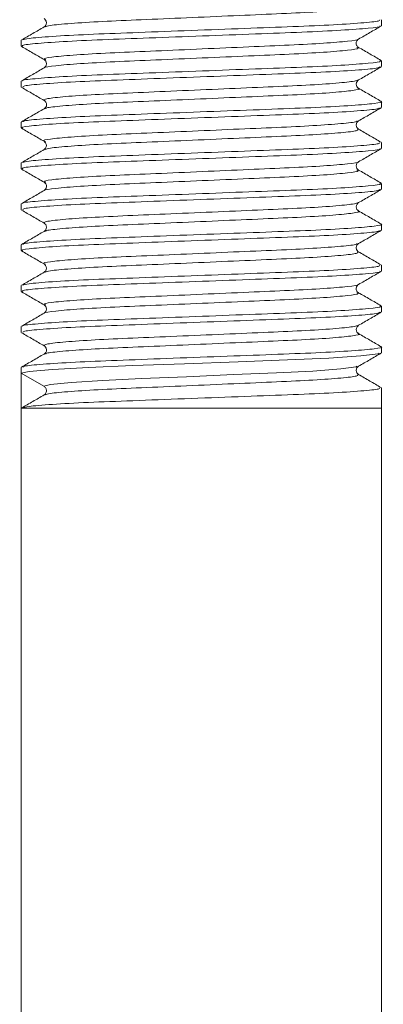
# Model space of a CAD drawing. Header units: millimetres. Extents: x 0 to 210, y 0 to 297.
# Tile 15 of 24: x 108 to 115, y 190 to 210. Entities that reach past the tile are written whole.
import ezdxf

# ---------------------------------------------------------------- set-up
doc = ezdxf.new("R2010")
doc.units = ezdxf.units.MM

msp = doc.modelspace()

# ---------------------------------------------------------------- linework, layer by layer
at = {"color": 179, "linetype": 'Continuous', "lineweight": 15}
for p, q in [((115.284, 210.215), (115.284, 210.334)), ((107.951, 209.918), (107.951, 209.798)), ((115.284, 209.381), (115.284, 209.501)), ((107.951, 209.084), (107.951, 208.965)), ((115.284, 208.548), (115.284, 208.668)), ((107.951, 208.251), (107.951, 208.131)), ((115.284, 207.715), (115.284, 207.834)), ((107.951, 207.418), (107.951, 207.298)), ((115.284, 206.881), (115.284, 207.001)), ((107.951, 206.584), (107.951, 206.465)), ((115.284, 206.048), (115.284, 206.168)), ((107.951, 205.751), (107.951, 205.631)), ((115.284, 205.215), (115.284, 205.334)), ((107.951, 204.918), (107.951, 204.798)), ((115.284, 204.381), (115.284, 204.501)), ((107.951, 204.084), (107.951, 203.965)), ((114.864, 203.484), (114.215, 203.443)), ((115.222, 203.525), (114.864, 203.484)), ((115.241, 203.54), (115.222, 203.525)), ((115.284, 203.548), (115.284, 203.668)), ((110.222, 203.287), (109.322, 203.251)), ((111.274, 203.327), (110.222, 203.287)), ((112.37, 203.368), (111.274, 203.327)), ((113.37, 203.406), (112.37, 203.368)), ((114.215, 203.443), (113.37, 203.406)), ((107.951, 203.251), (107.951, 203.131)), ((108.111, 203.169), (107.951, 203.132)), ((107.951, 203.132), (108.409, 202.868)), ((107.951, 202.419), (107.951, 203.132)), ((108.585, 203.211), (108.111, 203.169)), ((109.322, 203.251), (108.585, 203.211)), ((112.276, 203.104), (111.317, 203.062)), ((113.151, 203.142), (112.276, 203.104)), ((113.891, 203.178), (113.151, 203.142)), ((114.459, 203.22), (113.891, 203.178)), ((114.772, 203.26), (114.459, 203.22)), ((114.787, 203.275), (114.772, 203.26)), ((108.549, 202.905), (108.409, 202.868)), ((108.964, 202.947), (108.549, 202.905)), ((109.609, 202.987), (108.964, 202.947)), ((110.397, 203.022), (109.609, 202.987)), ((111.317, 203.062), (110.397, 203.022)), ((115.284, 202.418), (115.284, 202.834)), ((107.951, 202.418), (107.951, 202.408)), ((107.951, 202.418), (107.951, 144.048)), ((107.951, 202.418), (115.284, 202.418)), ((115.284, 202.418), (107.951, 202.418)), ((115.284, 144.048), (115.284, 202.418))]:
    msp.add_line(p, q, dxfattribs=at)
for points, knots in [([(114.806, 210.607), (114.81, 210.597), (114.818, 210.574), (114.495, 210.535), (113.932, 210.493), (113.169, 210.457), (112.275, 210.419), (111.315, 210.377), (110.388, 210.337), (109.568, 210.302), (108.927, 210.262), (108.517, 210.223), (108.462, 210.2), (108.438, 210.191)], [0, 0, 0, 0, 0.080666, 0.175541, 0.270969, 0.362883, 0.455676, 0.551322, 0.645642, 0.736705, 0.831259, 0.926836, 1, 1, 1, 1]), ([(107.981, 209.925), (108.008, 209.935), (108.071, 209.958), (108.542, 209.997), (109.276, 210.038), (110.212, 210.073), (111.271, 210.113), (112.369, 210.155), (113.39, 210.193), (114.263, 210.229), (114.903, 210.271), (115.254, 210.307), (115.251, 210.327), (115.25, 210.334)], [0, 0, 0, 0, 0.076832, 0.174283, 0.270692, 0.363544, 0.459714, 0.557235, 0.65185, 0.745569, 0.842868, 0.939604, 1, 1, 1, 1]), ([(108.416, 210.359), (108.426, 210.352), (108.443, 210.341), (108.469, 210.287), (108.456, 210.223), (108.429, 210.2), (108.416, 210.19)], [0, 0, 0, 0, 0.361867, 0.63051, 0.834251, 1, 1, 1, 1]), ([(108.416, 210.19), (108.34, 210.146), (108.187, 210.058), (108.034, 209.969), (107.957, 209.925)], [0, 0, 0, 0, 0.49995, 1, 1, 1, 1]), ([(115.252, 210.215), (115.261, 210.211), (115.3, 210.195), (115.051, 210.165), (114.509, 210.123), (113.699, 210.084), (112.721, 210.048), (111.64, 210.007), (110.556, 209.966), (109.572, 209.93), (108.754, 209.891), (108.2, 209.85), (107.94, 209.818), (107.976, 209.802), (107.985, 209.798)], [0, 0, 0, 0, 0.028344, 0.122161, 0.217928, 0.31145, 0.402901, 0.498094, 0.593372, 0.684936, 0.778287, 0.874045, 0.968016, 1, 1, 1, 1]), ([(114.819, 209.942), (114.896, 209.986), (115.049, 210.075), (115.202, 210.163), (115.278, 210.207)], [0, 0, 0, 0, 0.499949, 1, 1, 1, 1]), ([(114.81, 209.942), (114.812, 209.941), (114.833, 209.928), (114.616, 209.9), (114.15, 209.858), (113.439, 209.82), (112.584, 209.784), (111.637, 209.743), (110.688, 209.701), (109.827, 209.666), (109.113, 209.627), (108.623, 209.585), (108.389, 209.551), (108.432, 209.532), (108.448, 209.525)], [0, 0, 0, 0, 0.006817, 0.100642, 0.19642, 0.289951, 0.381407, 0.476611, 0.571899, 0.663469, 0.756829, 0.852597, 0.946576, 1, 1, 1, 1]), ([(114.819, 209.774), (114.813, 209.778), (114.798, 209.788), (114.781, 209.81), (114.769, 209.838), (114.768, 209.869), (114.776, 209.897), (114.801, 209.933), (114.811, 209.938), (114.819, 209.942)], [0, 0, 0, 0, 0.047431, 0.101102, 0.165033, 0.247724, 0.360433, 0.515009, 1, 1, 1, 1]), ([(107.957, 209.791), (108.034, 209.747), (108.187, 209.658), (108.34, 209.57), (108.416, 209.525)], [0, 0, 0, 0, 0.500051, 1, 1, 1, 1]), ([(114.787, 209.774), (114.803, 209.768), (114.85, 209.749), (114.626, 209.716), (114.147, 209.674), (113.44, 209.635), (112.583, 209.599), (111.637, 209.558), (110.688, 209.517), (109.828, 209.481), (109.11, 209.442), (108.633, 209.401), (108.408, 209.372), (108.428, 209.359), (108.43, 209.357)], [0, 0, 0, 0, 0.049716, 0.143542, 0.239321, 0.332853, 0.424311, 0.519517, 0.614806, 0.706377, 0.799738, 0.895508, 0.989489, 1, 1, 1, 1]), ([(115.278, 209.508), (115.202, 209.553), (115.049, 209.641), (114.896, 209.73), (114.819, 209.774)], [0, 0, 0, 0, 0.50005, 1, 1, 1, 1]), ([(107.976, 209.092), (107.973, 209.093), (107.949, 209.107), (108.206, 209.136), (108.753, 209.178), (109.572, 209.217), (110.555, 209.252), (111.64, 209.294), (112.721, 209.335), (113.699, 209.37), (114.509, 209.409), (115.051, 209.451), (115.3, 209.482), (115.261, 209.498), (115.252, 209.501)], [0, 0, 0, 0, 0.01357, 0.109328, 0.206907, 0.302035, 0.39534, 0.49243, 0.589435, 0.682625, 0.777926, 0.875516, 0.971116, 1, 1, 1, 1]), ([(108.416, 209.525), (108.428, 209.517), (108.45, 209.499), (108.468, 209.441), (108.45, 209.383), (108.428, 209.366), (108.416, 209.357)], [0, 0, 0, 0, 0.2485577, 0.5000021, 0.7514444, 1, 1, 1, 1]), ([(108.416, 209.357), (108.34, 209.313), (108.187, 209.224), (108.034, 209.136), (107.957, 209.092)], [0, 0, 0, 0, 0.4999495, 1, 1, 1, 1]), ([(115.251, 209.374), (115.228, 209.364), (115.173, 209.342), (114.717, 209.303), (113.993, 209.263), (113.063, 209.228), (112.007, 209.188), (110.909, 209.146), (109.884, 209.108), (109.003, 209.072), (108.353, 209.03), (107.987, 208.993), (107.984, 208.973), (107.983, 208.965)], [0, 0, 0, 0, 0.072965, 0.170372, 0.266906, 0.359785, 0.455819, 0.553373, 0.648181, 0.741743, 0.83898, 0.935822, 1, 1, 1, 1]), ([(114.819, 209.109), (114.896, 209.153), (115.049, 209.241), (115.202, 209.33), (115.278, 209.374)], [0, 0, 0, 0, 0.499949, 1, 1, 1, 1]), ([(114.795, 209.108), (114.774, 209.099), (114.726, 209.077), (114.33, 209.039), (113.697, 208.998), (112.882, 208.963), (111.959, 208.923), (110.998, 208.882), (110.1, 208.843), (109.33, 208.807), (108.758, 208.766), (108.422, 208.726), (108.424, 208.703), (108.425, 208.692)], [0, 0, 0, 0, 0.0693504, 0.1648849, 0.2595625, 0.3506523, 0.4448389, 0.5405171, 0.6335004, 0.7252606, 0.8206274, 0.9156079, 1, 1, 1, 1]), ([(114.819, 208.941), (114.807, 208.95), (114.78, 208.972), (114.767, 209.035), (114.791, 209.089), (114.809, 209.102), (114.819, 209.109)], [0, 0, 0, 0, 0.1775598, 0.3890928, 0.65763, 1, 1, 1, 1]), ([(107.957, 208.958), (108.034, 208.913), (108.187, 208.825), (108.34, 208.736), (108.416, 208.692)], [0, 0, 0, 0, 0.50005, 1, 1, 1, 1]), ([(114.797, 208.941), (114.808, 208.938), (114.873, 208.923), (114.725, 208.896), (114.34, 208.854), (113.694, 208.814), (112.883, 208.779), (111.959, 208.739), (110.998, 208.697), (110.1, 208.659), (109.329, 208.623), (108.764, 208.581), (108.458, 208.547), (108.451, 208.529), (108.449, 208.524)], [0, 0, 0, 0, 0.0193178, 0.1116138, 0.2072026, 0.3019343, 0.3930759, 0.4873161, 0.5830489, 0.6760851, 0.7678976, 0.8633187, 0.9583533, 1, 1, 1, 1]), ([(115.278, 208.675), (115.202, 208.719), (115.049, 208.808), (114.896, 208.896), (114.819, 208.94)], [0, 0, 0, 0, 0.500051, 1, 1, 1, 1]), ([(115.241, 208.54), (115.24, 208.535), (115.238, 208.518), (114.899, 208.484), (114.264, 208.442), (113.39, 208.406), (112.369, 208.368), (111.272, 208.326), (110.212, 208.286), (109.279, 208.251), (108.532, 208.211), (108.079, 208.169), (107.901, 208.142), (107.971, 208.126), (107.984, 208.124)], [0, 0, 0, 0, 0.040324, 0.135233, 0.230699, 0.322654, 0.41548, 0.511162, 0.605521, 0.696622, 0.791211, 0.886825, 0.979305, 1, 1, 1, 1]), ([(108.416, 208.524), (108.34, 208.479), (108.187, 208.391), (108.034, 208.303), (107.957, 208.258)], [0, 0, 0, 0, 0.499949, 1, 1, 1, 1]), ([(107.995, 208.259), (107.997, 208.264), (108.005, 208.283), (108.356, 208.317), (109.003, 208.358), (109.884, 208.394), (110.909, 208.433), (112.007, 208.474), (113.064, 208.514), (113.991, 208.549), (114.728, 208.59), (115.167, 208.632), (115.337, 208.658), (115.266, 208.673), (115.255, 208.675)], [0, 0, 0, 0, 0.044104, 0.139111, 0.234505, 0.326293, 0.419305, 0.51501, 0.609223, 0.700342, 0.795047, 0.890608, 0.98288, 1, 1, 1, 1]), ([(108.416, 208.692), (108.424, 208.689), (108.434, 208.684), (108.459, 208.648), (108.468, 208.62), (108.467, 208.592), (108.46, 208.572), (108.452, 208.556), (108.437, 208.538), (108.423, 208.528), (108.416, 208.524)], [0, 0, 0, 0, 0.497329, 0.652418, 0.762711, 0.841326, 0.873115, 0.901737, 0.953199, 1, 1, 1, 1]), ([(114.819, 208.275), (114.896, 208.32), (115.049, 208.408), (115.202, 208.497), (115.278, 208.541)], [0, 0, 0, 0, 0.49995, 1, 1, 1, 1]), ([(107.957, 208.124), (108.034, 208.08), (108.187, 207.991), (108.34, 207.903), (108.416, 207.859)], [0, 0, 0, 0, 0.50005, 1, 1, 1, 1]), ([(114.787, 208.275), (114.787, 208.27), (114.784, 208.253), (114.489, 208.22), (113.934, 208.178), (113.169, 208.142), (112.276, 208.104), (111.315, 208.062), (110.388, 208.022), (109.571, 207.987), (108.918, 207.947), (108.521, 207.905), (108.365, 207.877), (108.428, 207.861), (108.441, 207.858)], [0, 0, 0, 0, 0.037827, 0.132765, 0.228261, 0.320242, 0.413095, 0.508807, 0.603195, 0.694321, 0.788938, 0.884582, 0.977089, 1, 1, 1, 1]), ([(114.806, 208.107), (114.81, 208.097), (114.818, 208.074), (114.495, 208.035), (113.932, 207.993), (113.169, 207.957), (112.276, 207.919), (111.315, 207.877), (110.389, 207.837), (109.568, 207.802), (108.927, 207.762), (108.517, 207.723), (108.462, 207.7), (108.438, 207.691)], [0, 0, 0, 0, 0.080589, 0.175463, 0.270893, 0.362812, 0.455602, 0.551248, 0.645572, 0.736635, 0.831188, 0.926767, 1, 1, 1, 1]), ([(114.82, 208.107), (114.808, 208.116), (114.785, 208.133), (114.767, 208.191), (114.785, 208.249), (114.808, 208.267), (114.82, 208.276)], [0, 0, 0, 0, 0.248386, 0.500012, 0.751626, 1, 1, 1, 1]), ([(115.278, 207.842), (115.202, 207.886), (115.049, 207.974), (114.896, 208.063), (114.819, 208.107)], [0, 0, 0, 0, 0.500051, 1, 1, 1, 1]), ([(115.252, 207.715), (115.261, 207.711), (115.301, 207.695), (115.051, 207.665), (114.51, 207.623), (113.7, 207.584), (112.722, 207.548), (111.64, 207.507), (110.556, 207.466), (109.573, 207.43), (108.755, 207.391), (108.2, 207.35), (107.94, 207.318), (107.976, 207.302), (107.985, 207.298)], [0, 0, 0, 0, 0.028282, 0.122096, 0.217863, 0.311388, 0.402837, 0.498029, 0.593309, 0.684874, 0.778223, 0.87398, 0.967953, 1, 1, 1, 1]), ([(107.981, 207.425), (108.008, 207.435), (108.071, 207.458), (108.543, 207.497), (109.276, 207.538), (110.213, 207.573), (111.272, 207.613), (112.369, 207.655), (113.39, 207.693), (114.263, 207.729), (114.903, 207.771), (115.254, 207.807), (115.251, 207.827), (115.25, 207.834)], [0, 0, 0, 0, 0.076902, 0.174354, 0.270759, 0.363611, 0.459783, 0.557303, 0.651914, 0.745635, 0.842936, 0.939668, 1, 1, 1, 1]), ([(108.416, 207.859), (108.427, 207.85), (108.45, 207.832), (108.468, 207.775), (108.45, 207.717), (108.427, 207.699), (108.416, 207.69)], [0, 0, 0, 0, 0.2483314, 0.5000074, 0.751676, 1, 1, 1, 1]), ([(114.819, 207.442), (114.896, 207.486), (115.049, 207.575), (115.202, 207.663), (115.278, 207.708)], [0, 0, 0, 0, 0.49995, 1, 1, 1, 1]), ([(108.416, 207.69), (108.34, 207.646), (108.187, 207.558), (108.034, 207.469), (107.957, 207.425)], [0, 0, 0, 0, 0.499949, 1, 1, 1, 1]), ([(114.81, 207.442), (114.812, 207.441), (114.833, 207.428), (114.616, 207.4), (114.15, 207.358), (113.439, 207.32), (112.584, 207.284), (111.637, 207.243), (110.689, 207.201), (109.828, 207.166), (109.113, 207.127), (108.623, 207.085), (108.389, 207.051), (108.432, 207.032), (108.448, 207.025)], [0, 0, 0, 0, 0.006829, 0.100649, 0.196425, 0.289956, 0.381409, 0.476609, 0.571897, 0.663467, 0.756822, 0.852588, 0.946568, 1, 1, 1, 1]), ([(114.819, 207.274), (114.808, 207.282), (114.785, 207.3), (114.767, 207.358), (114.785, 207.416), (114.808, 207.433), (114.819, 207.442)], [0, 0, 0, 0, 0.248484, 0.499985, 0.7515, 1, 1, 1, 1]), ([(107.957, 207.291), (108.034, 207.247), (108.187, 207.158), (108.34, 207.07), (108.416, 207.025)], [0, 0, 0, 0, 0.50005, 1, 1, 1, 1]), ([(114.787, 207.274), (114.803, 207.268), (114.85, 207.249), (114.627, 207.216), (114.147, 207.174), (113.44, 207.135), (112.584, 207.099), (111.638, 207.058), (110.689, 207.017), (109.828, 206.981), (109.111, 206.942), (108.633, 206.901), (108.408, 206.872), (108.428, 206.859), (108.43, 206.857)], [0, 0, 0, 0, 0.0496526, 0.1434733, 0.2392498, 0.332782, 0.4242357, 0.5194366, 0.6147246, 0.7062954, 0.7996507, 0.8954174, 0.9893979, 1, 1, 1, 1]), ([(115.278, 207.008), (115.202, 207.053), (115.049, 207.141), (114.896, 207.23), (114.819, 207.274)], [0, 0, 0, 0, 0.50005, 1, 1, 1, 1]), ([(107.976, 206.592), (107.973, 206.593), (107.949, 206.607), (108.206, 206.636), (108.753, 206.678), (109.573, 206.717), (110.556, 206.752), (111.64, 206.794), (112.722, 206.835), (113.7, 206.87), (114.51, 206.909), (115.051, 206.951), (115.301, 206.982), (115.261, 206.998), (115.252, 207.001)], [0, 0, 0, 0, 0.01366, 0.109418, 0.206995, 0.302116, 0.395421, 0.49251, 0.589511, 0.682697, 0.777998, 0.875585, 0.97118, 1, 1, 1, 1]), ([(108.416, 207.025), (108.429, 207.015), (108.459, 206.991), (108.469, 206.925), (108.441, 206.872), (108.425, 206.863), (108.416, 206.857)], [0, 0, 0, 0, 0.1434277, 0.3316482, 0.6013702, 1, 1, 1, 1]), ([(108.416, 206.857), (108.34, 206.813), (108.187, 206.724), (108.034, 206.636), (107.957, 206.592)], [0, 0, 0, 0, 0.49995, 1, 1, 1, 1]), ([(115.251, 206.874), (115.228, 206.864), (115.173, 206.842), (114.717, 206.803), (113.994, 206.763), (113.064, 206.728), (112.008, 206.688), (110.91, 206.646), (109.884, 206.608), (109.004, 206.572), (108.353, 206.53), (107.987, 206.493), (107.984, 206.473), (107.983, 206.465)], [0, 0, 0, 0, 0.072925, 0.170328, 0.266862, 0.359739, 0.455768, 0.55332, 0.648128, 0.741685, 0.838918, 0.93576, 1, 1, 1, 1]), ([(114.819, 206.609), (114.896, 206.653), (115.049, 206.741), (115.202, 206.83), (115.278, 206.874)], [0, 0, 0, 0, 0.49995, 1, 1, 1, 1]), ([(114.795, 206.608), (114.774, 206.599), (114.726, 206.577), (114.33, 206.539), (113.697, 206.498), (112.883, 206.463), (111.959, 206.423), (110.998, 206.382), (110.101, 206.344), (109.331, 206.307), (108.758, 206.266), (108.422, 206.226), (108.424, 206.203), (108.425, 206.192)], [0, 0, 0, 0, 0.0693122, 0.164844, 0.2595219, 0.3506105, 0.4447929, 0.5404697, 0.6334544, 0.7252103, 0.8205741, 0.9155546, 1, 1, 1, 1]), ([(114.819, 206.441), (114.807, 206.45), (114.782, 206.469), (114.767, 206.53), (114.788, 206.585), (114.808, 206.601), (114.819, 206.609)], [0, 0, 0, 0, 0.211491, 0.443901, 0.708048, 1, 1, 1, 1]), ([(107.957, 206.458), (108.034, 206.413), (108.187, 206.325), (108.34, 206.236), (108.416, 206.192)], [0, 0, 0, 0, 0.500051, 1, 1, 1, 1]), ([(114.797, 206.441), (114.809, 206.438), (114.873, 206.423), (114.725, 206.396), (114.34, 206.354), (113.695, 206.314), (112.884, 206.279), (111.959, 206.239), (110.998, 206.197), (110.101, 206.159), (109.329, 206.123), (108.764, 206.081), (108.458, 206.047), (108.451, 206.03), (108.449, 206.024)], [0, 0, 0, 0, 0.0191977, 0.1114997, 0.2070973, 0.3018404, 0.3929918, 0.4872391, 0.5829819, 0.6760306, 0.7678498, 0.8632793, 0.9583252, 1, 1, 1, 1]), ([(115.278, 206.175), (115.202, 206.219), (115.049, 206.308), (114.896, 206.396), (114.819, 206.44)], [0, 0, 0, 0, 0.5000505, 1, 1, 1, 1]), ([(107.995, 205.759), (107.997, 205.765), (108.005, 205.783), (108.356, 205.817), (109.003, 205.858), (109.885, 205.894), (110.91, 205.933), (112.008, 205.974), (113.064, 206.014), (113.991, 206.049), (114.728, 206.09), (115.168, 206.132), (115.337, 206.158), (115.266, 206.173), (115.255, 206.175)], [0, 0, 0, 0, 0.044128, 0.139147, 0.234549, 0.326344, 0.419368, 0.515083, 0.609304, 0.700433, 0.795149, 0.890719, 0.982997, 1, 1, 1, 1]), ([(108.416, 206.192), (108.428, 206.183), (108.45, 206.166), (108.468, 206.108), (108.45, 206.05), (108.428, 206.032), (108.416, 206.024)], [0, 0, 0, 0, 0.248557, 0.499996, 0.751439, 1, 1, 1, 1]), ([(115.241, 206.04), (115.24, 206.035), (115.238, 206.018), (114.9, 205.984), (114.265, 205.942), (113.391, 205.906), (112.37, 205.868), (111.273, 205.827), (110.213, 205.786), (109.279, 205.751), (108.533, 205.711), (108.08, 205.669), (107.901, 205.642), (107.971, 205.626), (107.984, 205.624)], [0, 0, 0, 0, 0.040271, 0.13518, 0.230648, 0.322608, 0.415432, 0.511115, 0.605478, 0.69658, 0.791168, 0.886784, 0.979269, 1, 1, 1, 1]), ([(108.416, 206.024), (108.34, 205.98), (108.187, 205.891), (108.034, 205.803), (107.957, 205.758)], [0, 0, 0, 0, 0.4999496, 1, 1, 1, 1]), ([(114.819, 205.775), (114.896, 205.82), (115.049, 205.908), (115.202, 205.997), (115.278, 206.041)], [0, 0, 0, 0, 0.499949, 1, 1, 1, 1]), ([(114.787, 205.775), (114.787, 205.77), (114.784, 205.753), (114.49, 205.72), (113.934, 205.678), (113.169, 205.642), (112.276, 205.604), (111.316, 205.562), (110.389, 205.522), (109.571, 205.487), (108.918, 205.447), (108.521, 205.405), (108.365, 205.377), (108.428, 205.361), (108.441, 205.358)], [0, 0, 0, 0, 0.0377704, 0.1327084, 0.2282066, 0.3201917, 0.4130435, 0.5087561, 0.6031477, 0.6942749, 0.7888914, 0.8845381, 0.9770498, 1, 1, 1, 1]), ([(114.819, 205.607), (114.81, 205.612), (114.796, 205.621), (114.769, 205.67), (114.773, 205.714), (114.785, 205.748), (114.806, 205.765), (114.819, 205.775)], [0, 0, 0, 0, 0.410903, 0.679989, 0.779765, 0.86372, 1, 1, 1, 1]), ([(107.957, 205.624), (108.034, 205.58), (108.187, 205.491), (108.34, 205.403), (108.416, 205.359)], [0, 0, 0, 0, 0.500051, 1, 1, 1, 1]), ([(114.806, 205.607), (114.81, 205.597), (114.818, 205.574), (114.496, 205.535), (113.933, 205.493), (113.17, 205.457), (112.276, 205.419), (111.316, 205.377), (110.389, 205.337), (109.569, 205.302), (108.927, 205.262), (108.517, 205.223), (108.462, 205.2), (108.438, 205.191)], [0, 0, 0, 0, 0.080574, 0.175448, 0.270881, 0.362804, 0.455593, 0.551241, 0.645569, 0.736634, 0.831187, 0.926769, 1, 1, 1, 1]), ([(115.278, 205.342), (115.202, 205.386), (115.049, 205.474), (114.896, 205.563), (114.819, 205.607)], [0, 0, 0, 0, 0.500051, 1, 1, 1, 1]), ([(107.981, 204.925), (108.008, 204.935), (108.072, 204.958), (108.543, 204.998), (109.277, 205.038), (110.214, 205.073), (111.273, 205.113), (112.37, 205.155), (113.391, 205.193), (114.264, 205.229), (114.903, 205.271), (115.255, 205.307), (115.251, 205.327), (115.25, 205.334)], [0, 0, 0, 0, 0.076906, 0.174365, 0.270775, 0.363633, 0.459814, 0.55734, 0.651953, 0.745684, 0.842992, 0.939729, 1, 1, 1, 1]), ([(108.416, 205.359), (108.427, 205.35), (108.449, 205.334), (108.468, 205.277), (108.452, 205.218), (108.428, 205.199), (108.416, 205.19)], [0, 0, 0, 0, 0.2665481, 0.524628, 0.7682281, 1, 1, 1, 1]), ([(108.416, 205.19), (108.34, 205.146), (108.187, 205.058), (108.034, 204.969), (107.957, 204.925)], [0, 0, 0, 0, 0.499949, 1, 1, 1, 1]), ([(115.252, 205.215), (115.261, 205.211), (115.301, 205.195), (115.051, 205.165), (114.51, 205.123), (113.7, 205.084), (112.723, 205.048), (111.641, 205.007), (110.557, 204.966), (109.573, 204.93), (108.755, 204.891), (108.201, 204.85), (107.94, 204.818), (107.976, 204.802), (107.985, 204.798)], [0, 0, 0, 0, 0.02822, 0.122031, 0.217798, 0.311327, 0.402773, 0.497964, 0.593245, 0.684812, 0.778158, 0.873915, 0.967891, 1, 1, 1, 1]), ([(114.819, 204.942), (114.896, 204.986), (115.049, 205.075), (115.202, 205.163), (115.278, 205.208)], [0, 0, 0, 0, 0.499949, 1, 1, 1, 1]), ([(114.81, 204.942), (114.812, 204.941), (114.833, 204.928), (114.617, 204.9), (114.151, 204.859), (113.44, 204.82), (112.585, 204.784), (111.638, 204.743), (110.689, 204.701), (109.828, 204.666), (109.114, 204.627), (108.623, 204.585), (108.389, 204.551), (108.432, 204.532), (108.448, 204.525)], [0, 0, 0, 0, 0.006803, 0.10061, 0.196376, 0.289901, 0.381343, 0.476531, 0.57181, 0.663373, 0.756715, 0.852471, 0.946443, 1, 1, 1, 1]), ([(114.819, 204.774), (114.813, 204.778), (114.799, 204.788), (114.782, 204.809), (114.772, 204.836), (114.769, 204.881), (114.797, 204.93), (114.811, 204.937), (114.819, 204.942)], [0, 0, 0, 0, 0.057027, 0.122264, 0.199566, 0.294174, 0.563088, 1, 1, 1, 1]), ([(107.957, 204.791), (108.034, 204.747), (108.187, 204.658), (108.34, 204.57), (108.416, 204.525)], [0, 0, 0, 0, 0.500051, 1, 1, 1, 1]), ([(114.787, 204.774), (114.803, 204.768), (114.85, 204.749), (114.627, 204.716), (114.148, 204.674), (113.441, 204.635), (112.585, 204.599), (111.638, 204.558), (110.689, 204.517), (109.829, 204.481), (109.111, 204.442), (108.633, 204.401), (108.408, 204.372), (108.428, 204.359), (108.43, 204.357)], [0, 0, 0, 0, 0.049556, 0.143376, 0.239155, 0.332692, 0.424146, 0.519348, 0.614639, 0.706214, 0.799569, 0.895338, 0.989323, 1, 1, 1, 1]), ([(115.278, 204.508), (115.202, 204.553), (115.049, 204.641), (114.896, 204.729), (114.819, 204.774)], [0, 0, 0, 0, 0.500051, 1, 1, 1, 1]), ([(107.976, 204.092), (107.973, 204.093), (107.949, 204.107), (108.206, 204.136), (108.754, 204.178), (109.574, 204.217), (110.557, 204.252), (111.641, 204.294), (112.723, 204.335), (113.7, 204.37), (114.51, 204.409), (115.051, 204.451), (115.301, 204.482), (115.261, 204.498), (115.252, 204.501)], [0, 0, 0, 0, 0.013739, 0.109498, 0.207073, 0.30219, 0.395496, 0.492585, 0.589582, 0.682765, 0.778068, 0.875653, 0.971244, 1, 1, 1, 1]), ([(108.416, 204.525), (108.428, 204.517), (108.45, 204.499), (108.468, 204.441), (108.45, 204.383), (108.428, 204.366), (108.416, 204.357)], [0, 0, 0, 0, 0.24856, 0.500003, 0.751443, 1, 1, 1, 1]), ([(108.416, 204.357), (108.34, 204.313), (108.187, 204.224), (108.034, 204.136), (107.957, 204.092)], [0, 0, 0, 0, 0.499949, 1, 1, 1, 1]), ([(115.251, 204.374), (115.228, 204.364), (115.173, 204.342), (114.718, 204.303), (113.995, 204.263), (113.064, 204.228), (112.009, 204.188), (110.911, 204.146), (109.885, 204.108), (109.004, 204.072), (108.354, 204.03), (107.987, 203.993), (107.984, 203.973), (107.983, 203.965)], [0, 0, 0, 0, 0.072819, 0.170226, 0.266766, 0.359648, 0.455678, 0.553234, 0.64805, 0.741609, 0.838844, 0.935692, 1, 1, 1, 1]), ([(114.819, 204.109), (114.896, 204.153), (115.049, 204.241), (115.202, 204.33), (115.278, 204.374)], [0, 0, 0, 0, 0.4999494, 1, 1, 1, 1]), ([(114.794, 204.108), (114.774, 204.099), (114.726, 204.077), (114.33, 204.039), (113.698, 203.998), (112.884, 203.963), (111.96, 203.923), (110.999, 203.882), (110.101, 203.844), (109.331, 203.808), (108.759, 203.766), (108.422, 203.726), (108.424, 203.703), (108.425, 203.692)], [0, 0, 0, 0, 0.0692045, 0.1647375, 0.2594195, 0.3505107, 0.4446928, 0.5403722, 0.6333621, 0.7251175, 0.8204822, 0.9154664, 1, 1, 1, 1]), ([(114.819, 203.941), (114.808, 203.949), (114.785, 203.966), (114.767, 204.024), (114.785, 204.082), (114.808, 204.1), (114.819, 204.109)], [0, 0, 0, 0, 0.253598, 0.506943, 0.75616, 1, 1, 1, 1]), ([(107.957, 203.958), (108.034, 203.913), (108.187, 203.825), (108.34, 203.736), (108.416, 203.692)], [0, 0, 0, 0, 0.50005, 1, 1, 1, 1]), ([(114.798, 203.941), (114.809, 203.938), (114.873, 203.923), (114.725, 203.896), (114.34, 203.854), (113.695, 203.814), (112.884, 203.779), (111.96, 203.739), (110.999, 203.697), (110.102, 203.659), (109.33, 203.623), (108.764, 203.581), (108.458, 203.547), (108.451, 203.53), (108.449, 203.524)], [0, 0, 0, 0, 0.019133, 0.111432, 0.207029, 0.301774, 0.392926, 0.487171, 0.582915, 0.675967, 0.767783, 0.863212, 0.95826, 1, 1, 1, 1]), ([(115.278, 203.675), (115.202, 203.719), (115.049, 203.808), (114.896, 203.896), (114.819, 203.94)], [0, 0, 0, 0, 0.5000505, 1, 1, 1, 1]), ([(108.416, 203.692), (108.425, 203.687), (108.439, 203.679), (108.466, 203.631), (108.463, 203.586), (108.451, 203.552), (108.429, 203.534), (108.416, 203.524)], [0, 0, 0, 0, 0.4290588, 0.6986998, 0.7949978, 0.8742913, 1, 1, 1, 1]), ([(108.416, 203.524), (108.34, 203.48), (108.187, 203.391), (108.034, 203.303), (107.957, 203.258)], [0, 0, 0, 0, 0.49995, 1, 1, 1, 1]), ([(107.995, 203.259), (107.997, 203.265), (108.005, 203.283), (108.357, 203.317), (109.004, 203.358), (109.885, 203.394), (110.911, 203.433), (112.009, 203.474), (113.065, 203.514), (113.992, 203.549), (114.729, 203.59), (115.168, 203.632), (115.337, 203.658), (115.266, 203.673), (115.255, 203.675)], [0, 0, 0, 0, 0.044193, 0.139214, 0.234615, 0.326408, 0.419436, 0.515151, 0.60937, 0.700499, 0.795218, 0.890787, 0.983062, 1, 1, 1, 1]), ([(114.819, 203.275), (114.896, 203.32), (115.049, 203.408), (115.202, 203.497), (115.278, 203.541)], [0, 0, 0, 0, 0.49995, 1, 1, 1, 1]), ([(114.806, 203.107), (114.81, 203.097), (114.818, 203.074), (114.496, 203.035), (113.933, 202.993), (113.17, 202.957), (112.277, 202.919), (111.317, 202.877), (110.39, 202.837), (109.57, 202.802), (108.928, 202.762), (108.517, 202.723), (108.462, 202.7), (108.438, 202.691)], [0, 0, 0, 0, 0.080477, 0.175347, 0.27078, 0.362704, 0.455488, 0.551133, 0.645461, 0.736525, 0.831073, 0.926654, 1, 1, 1, 1]), ([(114.819, 203.107), (114.808, 203.116), (114.785, 203.133), (114.767, 203.191), (114.785, 203.249), (114.808, 203.267), (114.82, 203.275)], [0, 0, 0, 0, 0.24847, 0.500015, 0.751546, 1, 1, 1, 1]), ([(115.278, 202.842), (115.202, 202.886), (115.049, 202.974), (114.896, 203.063), (114.819, 203.107)], [0, 0, 0, 0, 0.5000505, 1, 1, 1, 1]), ([(108.416, 202.69), (108.34, 202.646), (108.187, 202.558), (108.034, 202.469), (107.957, 202.425)], [0, 0, 0, 0, 0.499949, 1, 1, 1, 1]), ([(107.98, 202.425), (108.008, 202.435), (108.072, 202.458), (108.544, 202.498), (109.277, 202.538), (110.215, 202.573), (111.274, 202.613), (112.371, 202.655), (113.392, 202.693), (114.265, 202.729), (114.904, 202.771), (115.255, 202.807), (115.251, 202.827), (115.25, 202.834)], [0, 0, 0, 0, 0.077019, 0.174474, 0.270877, 0.363729, 0.459908, 0.557428, 0.652033, 0.745762, 0.843066, 0.939797, 1, 1, 1, 1]), ([(108.409, 202.868), (108.417, 202.862), (108.433, 202.852), (108.45, 202.829), (108.46, 202.804), (108.463, 202.779), (108.461, 202.764), (108.46, 202.759)], [0, 0, 0, 0, 0.2284049, 0.4387454, 0.6471302, 0.8700923, 1, 1, 1, 1]), ([(108.461, 202.759), (108.456, 202.743), (108.446, 202.712), (108.426, 202.697), (108.416, 202.69)], [0, 0, 0, 0, 0.502531, 1, 1, 1, 1])]:
    msp.add_open_spline(points, degree=3, knots=knots, dxfattribs=at)

doc.saveas('drawing.dxf')
